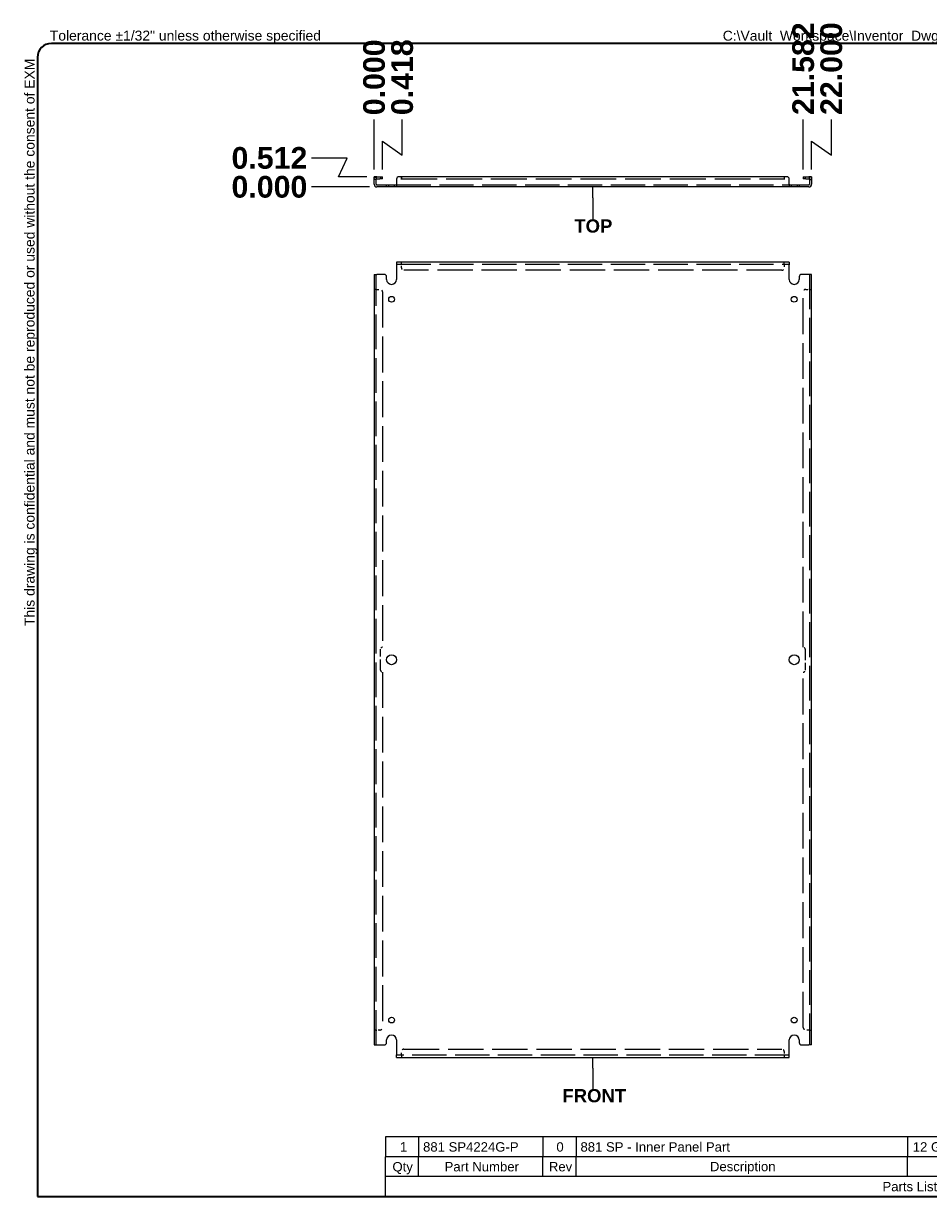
# Model space of a CAD drawing. Header units: inches. Extents: x 2.9 to 93.9, y 2.3 to 61.3.
# Tile 1 of 2: x 2.9 to 48.4, y 2.3 to 61.3. Entities that reach past the tile are written whole.
import ezdxf

# ---------------------------------------------------------------- set-up
doc = ezdxf.new("R2010")
doc.units = ezdxf.units.IN
doc.header["$LTSCALE"] = 9.090909
doc.header["$MEASUREMENT"] = 0
doc.linetypes.add('DASHED_SPACE', pattern=[0.2067, 0.1654, -0.0413])
doc.layers.get('0').update_dxf_attribs({"lineweight": 25})
for name, color, linetype, lineweight in [('Dimensions(ANSI)', 7, 'Continuous', 25), ('Hidden Edges(ANSI)', 7, 'DASHED_SPACE', 25), ('Sketch Geometry(ANSI)', 7, 'Continuous', 25), ('Symbols(ANSI)', 7, 'Continuous', 25), ('Visible Edges(ANSI)', 7, 'Continuous', 25)]:
    doc.layers.add(name, color=color, linetype=linetype, lineweight=lineweight)
doc.styles.add('Current-ANSI', font='arial.ttf')
doc.styles.add('Dimension-ANSI', font='arialbd.ttf')
doc.styles.add('Part List-ANSI', font='arial.ttf')
doc.dimstyles.new('INCH-ANSI', dxfattribs={"dimscale": 9.090909, "dimtxt": 0.12, "dimasz": 0.098425, "dimexe": 0.04, "dimexo": 0.04, "dimgap": 0.031496, "dimtad": 0, "dimtih": 1, "dimtoh": 1, "dimdec": 3, "dimrnd": 1e-08, "dimzin": 0, "dimdsep": 46, "dimtxsty": 'Dimension-ANSI', "dimcen": 0.09, "dimdle": 0.312, "dimclrd": 179, "dimclre": 179, "dimclrt": 7, "dimadec": 1, "dimazin": 0, "dimtfac": 1, "dimtdec": 3, "dimtofl": 0, "dimtmove": 0, "dimatfit": 3, "dimfxl": 1, "dimtolj": 1, "dimtzin": 4, "dimlwd": 25, "dimlwe": 25, "dimarcsym": 0})
doc.dimstyles.new('INCH-ANSI-VERTICAL', dxfattribs={"dimscale": 9.090909, "dimtxt": 0.12, "dimasz": 0.098425, "dimexe": 0.04, "dimexo": 0.04, "dimgap": 0.031496, "dimtad": 0, "dimtih": 1, "dimtoh": 1, "dimdec": 3, "dimrnd": 1e-08, "dimzin": 0, "dimdsep": 46, "dimtxsty": 'Dimension-ANSI', "dimcen": 0.09, "dimdle": 0.312, "dimclrd": 179, "dimclre": 179, "dimclrt": 7, "dimadec": 1, "dimazin": 0, "dimtfac": 1, "dimtdec": 3, "dimtofl": 0, "dimtmove": 0, "dimatfit": 3, "dimfxl": 1, "dimtolj": 1, "dimtzin": 4, "dimlwd": 25, "dimlwe": 25, "dimarcsym": 0})

# ---------------------------------------------------------------- blocks, each defined once
blk = doc.blocks.new('Parts List')
at = {"layer": 'Symbols(ANSI)'}
for p, q in [((13.023, 0.795), (3.548, 0.795)), ((3.548, 0.795), (3.548, 0.615)), ((3.848, 0.795), (3.848, 0.615)), ((4.973, 0.795), (4.973, 0.615)), ((5.273, 0.795), (5.273, 0.615)), ((8.273, 0.795), (8.273, 0.615)), ((10.023, 0.795), (10.023, 0.615)), ((11.523, 0.795), (11.523, 0.615)), ((13.023, 0.795), (13.023, 0.615)), ((13.023, 0.615), (3.548, 0.615)), ((3.548, 0.435), (3.548, 0.615)), ((3.848, 0.435), (3.848, 0.615)), ((4.973, 0.435), (4.973, 0.615)), ((5.273, 0.435), (5.273, 0.615)), ((8.273, 0.435), (8.273, 0.615)), ((10.023, 0.435), (10.023, 0.615)), ((11.523, 0.435), (11.523, 0.615)), ((13.023, 0.435), (13.023, 0.615)), ((3.548, 0.255), (3.548, 0.435)), ((13.023, 0.435), (3.548, 0.435)), ((13.023, 0.255), (13.023, 0.435)), ((13.023, 0.255), (3.548, 0.255))]:
    blk.add_line(p, q, dxfattribs=at)
at = {"layer": 'Symbols(ANSI)', "char_height": 0.085, "attachment_point": 7, "line_spacing_factor": 0.25, "style": 'Part List-ANSI'}
for s, insert in [('1', (3.678, 0.662)), ('881 SP4224G-P', (3.888, 0.66)), ('0', (5.095, 0.66)), ('881 SP - Inner Panel Part', (5.313, 0.66)), ('12 Ga Galvanized', (8.321, 0.66)), ('Unpainted', (10.068, 0.638)), ('Galvanized', (11.565, 0.66)), ('Qty', (3.611, 0.456)), ('Part Number', (4.083, 0.481)), ('Rev', (5.027, 0.481)), ('Description', (6.485, 0.458)), ('Material', (8.946, 0.481)), ('Color', (10.637, 0.48)), ('Finish', (12.125, 0.481)), ('Parts List', (8.047, 0.301))]:
    blk.add_mtext(s, dxfattribs=dict(at, insert=insert))
blk = doc.blocks.new('Datum Identifier1')
at = {"layer": 'Symbols(ANSI)', "color": 7, "linetype": 'Continuous', "lineweight": 25}
for p, q in [((5.425, 1.416), (5.425, 1.514)), ((5.425, 1.416), (5.425, 1.414)), ((5.425, 1.414), (5.425, 1.23))]:
    blk.add_line(p, q, dxfattribs=at)
at = {"layer": 'Symbols(ANSI)', "color": 7, "insert": (5.149, 1.106), "char_height": 0.12, "attachment_point": 7, "line_spacing_factor": 0.25, "style": 'Dimension-ANSI'}
blk.add_mtext('FRONT', dxfattribs=at)
blk = doc.blocks.new('Datum Identifier2')
at = {"layer": 'Symbols(ANSI)', "color": 7, "linetype": 'Continuous', "lineweight": 25}
for p, q in [((5.425, 9.295), (5.425, 9.394)), ((5.425, 9.295), (5.425, 9.287)), ((5.425, 9.287), (5.425, 9.103))]:
    blk.add_line(p, q, dxfattribs=at)
at = {"layer": 'Symbols(ANSI)', "color": 7, "insert": (5.257, 8.979), "char_height": 0.12, "attachment_point": 7, "line_spacing_factor": 0.25, "style": 'Dimension-ANSI'}
blk.add_mtext('TOP', dxfattribs=at)
blk = doc.blocks.new('*D12')
at = {"layer": 'Defpoints', "color": 0, "linetype": 'Continuous', "transparency": 16777216}
for p in [(20.547, 56.478), (20.547, 53.6), (20.547, 53.6)]:
    blk.add_point(p, dxfattribs=at)
at = {"layer": 'Dimensions(ANSI)', "color": 179, "linetype": 'Continuous', "lineweight": 25, "transparency": 16777216}
blk.add_line((20.547, 53.964), (20.547, 56.478), dxfattribs=at)
at = {"layer": 'Dimensions(ANSI)', "color": 7, "linetype": 'Continuous', "lineweight": 25, "transparency": 16777216, "insert": (20.547, 58.602), "char_height": 1.0909, "attachment_point": 5, "rotation": 90, "style": 'Dimension-ANSI'}
blk.add_mtext('\\A1;0.000', dxfattribs=at)
blk = doc.blocks.new('*D13')
at = {"layer": 'Defpoints', "color": 0, "linetype": 'Continuous', "transparency": 16777216}
for p in [(21.96, 56.478), (20.547, 53.6), (20.965, 53.6)]:
    blk.add_point(p, dxfattribs=at)
at = {"layer": 'Dimensions(ANSI)', "color": 179, "linetype": 'Continuous', "lineweight": 25, "transparency": 16777216}
for p, q in [((21.96, 54.689), (21.96, 56.478)), ((20.965, 53.964), (20.965, 55.39)), ((20.965, 55.39), (21.96, 54.689))]:
    blk.add_line(p, q, dxfattribs=at)
at = {"layer": 'Dimensions(ANSI)', "color": 7, "linetype": 'Continuous', "lineweight": 25, "transparency": 16777216, "insert": (21.96, 58.605), "char_height": 1.0909, "attachment_point": 5, "rotation": 90, "style": 'Dimension-ANSI'}
blk.add_mtext('\\A1;0.418', dxfattribs=at)
blk = doc.blocks.new('*D14')
at = {"layer": 'Defpoints', "color": 0, "linetype": 'Continuous', "transparency": 16777216}
for p in [(42.129, 56.478), (20.547, 53.6), (42.129, 53.6)]:
    blk.add_point(p, dxfattribs=at)
at = {"layer": 'Dimensions(ANSI)', "color": 179, "linetype": 'Continuous', "lineweight": 25, "transparency": 16777216}
blk.add_line((42.129, 53.964), (42.129, 56.478), dxfattribs=at)
at = {"layer": 'Dimensions(ANSI)', "color": 7, "linetype": 'Continuous', "lineweight": 25, "transparency": 16777216, "insert": (42.129, 59.038), "char_height": 1.0909, "attachment_point": 5, "rotation": 90, "style": 'Dimension-ANSI'}
blk.add_mtext('\\A1;21.582', dxfattribs=at)
blk = doc.blocks.new('*D15')
at = {"layer": 'Defpoints', "color": 0, "linetype": 'Continuous', "transparency": 16777216}
for p in [(43.543, 56.478), (20.547, 53.6), (42.547, 53.6)]:
    blk.add_point(p, dxfattribs=at)
at = {"layer": 'Dimensions(ANSI)', "color": 179, "linetype": 'Continuous', "lineweight": 25, "transparency": 16777216}
for p, q in [((43.543, 54.689), (43.543, 56.478)), ((42.547, 53.964), (42.547, 55.39)), ((42.547, 55.39), (43.543, 54.689))]:
    blk.add_line(p, q, dxfattribs=at)
at = {"layer": 'Dimensions(ANSI)', "color": 7, "linetype": 'Continuous', "lineweight": 25, "transparency": 16777216, "insert": (43.543, 59.039), "char_height": 1.0909, "attachment_point": 5, "rotation": 90, "style": 'Dimension-ANSI'}
blk.add_mtext('\\A1;22.000', dxfattribs=at)
blk = doc.blocks.new('*D20')
at = {"layer": 'Defpoints', "color": 0, "linetype": 'Continuous', "transparency": 16777216}
for p in [(17.403, 53.088), (20.683, 53.088), (20.683, 53.088)]:
    blk.add_point(p, dxfattribs=at)
at = {"layer": 'Dimensions(ANSI)', "color": 179, "linetype": 'Continuous', "lineweight": 25, "transparency": 16777216}
blk.add_line((20.319, 53.088), (17.403, 53.088), dxfattribs=at)
at = {"layer": 'Dimensions(ANSI)', "color": 7, "linetype": 'Continuous', "lineweight": 25, "transparency": 16777216, "insert": (15.279, 53.088), "char_height": 1.0909, "attachment_point": 5, "style": 'Dimension-ANSI'}
blk.add_mtext('\\A1;0.000', dxfattribs=at)
blk = doc.blocks.new('*D21')
at = {"layer": 'Defpoints', "color": 0, "linetype": 'Continuous', "transparency": 16777216}
for p in [(17.403, 54.543), (20.547, 53.6), (20.683, 53.088)]:
    blk.add_point(p, dxfattribs=at)
at = {"layer": 'Dimensions(ANSI)', "color": 179, "linetype": 'Continuous', "lineweight": 25, "transparency": 16777216}
for p, q in [((19.192, 54.543), (17.403, 54.543)), ((18.758, 53.6), (19.192, 54.543)), ((20.183, 53.6), (18.758, 53.6))]:
    blk.add_line(p, q, dxfattribs=at)
at = {"layer": 'Dimensions(ANSI)', "color": 7, "linetype": 'Continuous', "lineweight": 25, "transparency": 16777216, "insert": (15.28, 54.543), "char_height": 1.0909, "attachment_point": 5, "style": 'Dimension-ANSI'}
blk.add_mtext('\\A1;0.512', dxfattribs=at)
blk = doc.blocks.new('Borders EXM - B (Inch)')
at = {"layer": 'Sketch Geometry(ANSI)', "linetype": 'Continuous', "lineweight": 35}
for p, q in [((16.398, 10.692), (0.523, 10.692)), ((0.398, 10.567), (0.398, 0.255)), ((16.523, 0.38), (16.523, 10.567)), ((0.398, 0.255), (16.398, 0.255))]:
    blk.add_line(p, q, dxfattribs=at)
for centre, start, end in [((0.523, 10.567), 90, 180), ((16.398, 10.567), 0, 90), ((16.398, 0.38), 270, 0)]:
    blk.add_arc(centre, 0.125, start, end, dxfattribs=at)
at = {"layer": 'Symbols(ANSI)', "color": 7, "char_height": 0.09, "attachment_point": 7, "style": 'Current-ANSI'}
for s, insert in [('Tolerance ±1/32" unless otherwise specified', (0.509, 10.692)), ('Tolérance ±1/32" sauf spécification contraire', (13.93, 10.691))]:
    blk.add_mtext(s, dxfattribs=dict(at, insert=insert))
for s, insert, rotation in [('This drawing is confidential and must not be reproduced or used without the consent of EXM', (0.398, 5.419), 90), ('Ce dessin est confidentiel et ne doit pas être reproduit ou utilisé sans le consentement de EXM', (16.522, 10.576), 270)]:
    blk.add_mtext(s, dxfattribs=dict(at, insert=insert, rotation=rotation))
at = {"layer": 'Symbols(ANSI)', "color": 7, "style": 'Current-ANSI'}
blk.add_attdef('FILENAME_AND_PATH_001', (6.601, 10.718), '', height=0.09, dxfattribs=at)

msp = doc.modelspace()

# ---------------------------------------------------------------- linework, layer by layer
at = {"layer": 'Hidden Edges(ANSI)', "ltscale": 0.035899}
for p, q in [((20.6521, 53.464), (20.5471, 53.464)), ((20.8716, 53.6002), (20.8716, 53.4952)), ((21.2771, 53.0882), (21.2771, 53.1932)), ((21.5671, 53.0882), (21.5671, 53.1932)), ((41.5271, 53.1932), (41.5271, 53.0882)), ((41.8171, 53.1932), (41.8171, 53.0882)), ((42.2226, 53.6002), (42.2226, 53.4952)), ((42.4421, 53.464), (42.5471, 53.464)), ((21.9219, 49.2079), (21.9219, 49.3129)), ((21.9221, 49.2079), (21.9221, 49.3129)), ((41.1721, 49.2079), (41.1721, 49.3129)), ((41.1723, 49.2079), (41.1723, 49.3129)), ((20.6521, 47.9381), (20.5471, 47.9381)), ((20.6521, 47.9379), (20.5471, 47.9379)), ((42.4421, 47.9381), (42.5471, 47.9381)), ((42.4421, 47.9379), (42.5471, 47.9379)), ((20.6521, 10.6879), (20.5471, 10.6879)), ((20.6521, 10.6877), (20.5471, 10.6877)), ((42.4421, 10.6879), (42.5471, 10.6879)), ((42.4421, 10.6877), (42.5471, 10.6877)), ((21.9219, 9.4179), (21.9219, 9.3129)), ((21.9221, 9.4179), (21.9221, 9.3129)), ((41.1721, 9.4179), (41.1721, 9.3129)), ((41.1723, 9.4179), (41.1723, 9.3129))]:
    msp.add_line(p, q, dxfattribs=at)
at = {"layer": 'Hidden Edges(ANSI)', "ltscale": 1.146589}
for p, q in [((21.6721, 53.1932), (41.4221, 53.1932)), ((21.6721, 49.2079), (41.4221, 49.2079)), ((41.4221, 9.4179), (21.6721, 9.4179))]:
    msp.add_line(p, q, dxfattribs=at)
at = {"layer": 'Hidden Edges(ANSI)', "ltscale": 1.197388}
for p, q in [((21.9221, 53.4952), (41.1721, 53.4952)), ((20.9651, 47.8129), (20.9651, 29.9379)), ((42.1291, 29.9379), (42.1291, 47.8129)), ((20.9651, 28.6879), (20.9651, 10.8129)), ((42.1291, 10.8129), (42.1291, 28.6879))]:
    msp.add_line(p, q, dxfattribs=at)
at = {"layer": 'Hidden Edges(ANSI)', "ltscale": 0.016595}
for p, q in [((21.9221, 49.2079), (21.9221, 49.1769)), ((41.1721, 49.2079), (41.1721, 49.1769)), ((20.6521, 47.9379), (20.6831, 47.9379)), ((42.4421, 47.9379), (42.4111, 47.9379)), ((20.6521, 10.6879), (20.6831, 10.6879)), ((42.4421, 10.6879), (42.4111, 10.6879)), ((21.9221, 9.4179), (21.9221, 9.4489)), ((41.1721, 9.4179), (41.1721, 9.4489))]:
    msp.add_line(p, q, dxfattribs=at)
at = {"layer": 'Hidden Edges(ANSI)', "ltscale": 0.053727}
for p, q in [((21.9221, 49.0199), (21.9221, 49.1769)), ((41.1721, 49.1769), (41.1721, 49.0199)), ((20.6831, 47.9379), (20.8401, 47.9379)), ((42.2541, 47.9379), (42.4111, 47.9379)), ((20.8401, 10.6879), (20.6831, 10.6879)), ((42.4111, 10.6879), (42.2541, 10.6879)), ((21.9221, 9.4489), (21.9221, 9.6059)), ((41.1721, 9.6059), (41.1721, 9.4489))]:
    msp.add_line(p, q, dxfattribs=at)
at = {"layer": 'Hidden Edges(ANSI)', "ltscale": 1.163605}
for p, q in [((20.6521, 9.9379), (20.6521, 48.6879)), ((42.4421, 48.6879), (42.4421, 9.9379))]:
    msp.add_line(p, q, dxfattribs=at)
at = {"layer": 'Hidden Edges(ANSI)', "ltscale": 1.181837}
for p, q in [((41.0471, 48.8949), (22.0471, 48.8949)), ((22.0471, 9.7309), (41.0471, 9.7309))]:
    msp.add_line(p, q, dxfattribs=at)
at = {"layer": 'Hidden Edges(ANSI)', "ltscale": 0.364345}
for p, q in [((20.8716, 28.7814), (20.8716, 29.8444)), ((42.2226, 29.8444), (42.2226, 28.7814))]:
    msp.add_line(p, q, dxfattribs=at)
at = {"layer": 'Hidden Edges(ANSI)', "ltscale": 0.062419}
for centre, start, end in [((20.6831, 53.4642), 103.17589, 180), ((42.4111, 53.4642), 0, 76.82411)]:
    msp.add_arc(centre, 0.136, start, end, dxfattribs=at)
at = {"layer": 'Hidden Edges(ANSI)', "ltscale": 0.067218}
for centre, start, end in [((22.0471, 49.0199), 180, 270), ((41.0471, 49.0199), 270, 0), ((20.8401, 47.8129), 0, 90), ((42.2541, 47.8129), 90, 180), ((20.8401, 10.8129), 270, 0), ((42.2541, 10.8129), 180, 270), ((22.0471, 9.6059), 90, 180), ((41.0471, 9.6059), 0, 90)]:
    msp.add_arc(centre, 0.125, start, end, dxfattribs=at)
at = {"layer": 'Hidden Edges(ANSI)', "ltscale": 0.050254}
for centre, start, end in [((20.9651, 29.8444), 90, 180), ((42.1291, 29.8444), 0, 90), ((20.9651, 28.7814), 180, 270), ((42.1291, 28.7814), 270, 0)]:
    msp.add_arc(centre, 0.0935, start, end, dxfattribs=at)
at = {"layer": 'Visible Edges(ANSI)'}
for p, q in [((20.5471, 53.4752), (20.5471, 53.6002)), ((20.6521, 53.6002), (20.5471, 53.6002)), ((20.5471, 53.2242), (20.5471, 53.4752)), ((20.6521, 53.6002), (20.6521, 53.4752)), ((20.6521, 53.2242), (20.6521, 53.4752)), ((20.6831, 53.6002), (20.8401, 53.6002)), ((20.6831, 53.4952), (20.8401, 53.4952)), ((20.6831, 53.1932), (21.0471, 53.1932)), ((20.8401, 53.6002), (20.9651, 53.6002)), ((20.9651, 53.4952), (20.8401, 53.4952)), ((20.9651, 53.4952), (20.9651, 53.6002)), ((21.0471, 53.1932), (21.1721, 53.1932)), ((21.1721, 53.0882), (21.1721, 53.1932)), ((21.1721, 53.1932), (21.6721, 53.1932)), ((21.6721, 53.4752), (21.6721, 53.2242)), ((21.6721, 53.2242), (21.6721, 53.0882)), ((21.9219, 53.6002), (21.7971, 53.6002)), ((21.9219, 53.464), (21.9219, 53.6002)), ((21.9221, 53.464), (21.9219, 53.464)), ((41.1721, 53.6002), (21.9221, 53.6002)), ((21.9221, 53.6002), (21.9221, 53.4642)), ((21.9221, 53.4642), (21.9221, 53.464)), ((41.1721, 53.6002), (41.1721, 53.4642)), ((41.1721, 53.464), (41.1721, 53.4642)), ((41.1723, 53.464), (41.1721, 53.464)), ((41.2971, 53.6002), (41.1723, 53.6002)), ((41.1723, 53.6002), (41.1723, 53.464)), ((41.4221, 53.2242), (41.4221, 53.4752)), ((41.4221, 53.2242), (41.4221, 53.0882)), ((41.4221, 53.1932), (41.9221, 53.1932)), ((41.9221, 53.1932), (42.0471, 53.1932)), ((41.9221, 53.1932), (41.9221, 53.0882)), ((42.0471, 53.1932), (42.4111, 53.1932)), ((42.1291, 53.6002), (42.2541, 53.6002)), ((42.1291, 53.6002), (42.1291, 53.4952)), ((42.2541, 53.4952), (42.1291, 53.4952)), ((42.2541, 53.6002), (42.4111, 53.6002)), ((42.2541, 53.4952), (42.4111, 53.4952)), ((42.4421, 53.4752), (42.4421, 53.6002)), ((42.5471, 53.6002), (42.4421, 53.6002)), ((42.4421, 53.4752), (42.4421, 53.2242)), ((42.5471, 53.6002), (42.5471, 53.4752)), ((42.5471, 53.4752), (42.5471, 53.2242)), ((21.0471, 53.0882), (20.6831, 53.0882)), ((21.1721, 53.0882), (21.0471, 53.0882)), ((21.6721, 53.0882), (21.1721, 53.0882)), ((41.4221, 53.0882), (21.6721, 53.0882)), ((41.9221, 53.0882), (41.4221, 53.0882)), ((42.0471, 53.0882), (41.9221, 53.0882)), ((42.4111, 53.0882), (42.0471, 53.0882)), ((41.4221, 49.3129), (21.6721, 49.3129)), ((21.6721, 49.3129), (21.6721, 49.1769)), ((21.6721, 49.1769), (21.6721, 48.4379)), ((41.4221, 49.3129), (41.4221, 49.1769)), ((41.4221, 48.4379), (41.4221, 49.1769)), ((20.5471, 48.6879), (20.6831, 48.6879)), ((20.5471, 48.6879), (20.5471, 9.9379)), ((21.0471, 48.6879), (20.6831, 48.6879)), ((21.1721, 48.4379), (21.1721, 48.5629)), ((41.9221, 48.5629), (41.9221, 48.4379)), ((42.4111, 48.6879), (42.0471, 48.6879)), ((42.5471, 48.6879), (42.4111, 48.6879)), ((42.5471, 9.9379), (42.5471, 48.6879)), ((21.1721, 10.0629), (21.1721, 10.1879)), ((21.6721, 10.1879), (21.6721, 9.4489)), ((41.4221, 9.4489), (41.4221, 10.1879)), ((41.9221, 10.1879), (41.9221, 10.0629)), ((20.5471, 9.9379), (20.6831, 9.9379)), ((20.6831, 9.9379), (21.0471, 9.9379)), ((21.6721, 9.3129), (21.6721, 9.4489)), ((41.4221, 9.3129), (41.4221, 9.4489)), ((42.0471, 9.9379), (42.4111, 9.9379)), ((42.5471, 9.9379), (42.4111, 9.9379)), ((21.6721, 9.3129), (41.4221, 9.3129))]:
    msp.add_line(p, q, dxfattribs=at)
for centre, radius in [((21.4221, 47.4379), 0.145), ((41.6721, 47.4379), 0.145), ((21.4221, 29.3129), 0.25), ((41.6721, 29.3129), 0.25), ((21.4221, 11.1879), 0.145), ((41.6721, 11.1879), 0.145)]:
    msp.add_circle(centre, radius, dxfattribs=at)
for centre, radius, start, end in [((20.6831, 53.2242), 0.136, 180, 270), ((20.6831, 53.4642), 0.136, 90, 103.17589), ((20.6831, 53.4642), 0.031, 90, 180), ((20.6831, 53.2242), 0.031, 180, 270), ((21.7971, 53.4752), 0.125, 90, 180), ((41.2971, 53.4752), 0.125, 0, 90), ((42.4111, 53.4642), 0.136, 76.82411, 90), ((42.4111, 53.4642), 0.031, 0, 90), ((42.4111, 53.2242), 0.136, 270, 0), ((42.4111, 53.2242), 0.031, 270, 0), ((21.0471, 48.5629), 0.125, 0, 90), ((21.4221, 48.4379), 0.25, 180, 0), ((41.6721, 48.4379), 0.25, 180, 0), ((42.0471, 48.5629), 0.125, 90, 180), ((21.0471, 10.0629), 0.125, 270, 0), ((21.4221, 10.1879), 0.25, 0, 180), ((41.6721, 10.1879), 0.25, 0, 180), ((42.0471, 10.0629), 0.125, 180, 270)]:
    msp.add_arc(centre, radius, start, end, dxfattribs=at)

# ---------------------------------------------------------------- block references
at = {"xscale": 5.55555940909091, "yscale": 5.55555940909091, "zscale": 5.55555940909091}
msp.add_blockref('Borders EXM - B (Inch)', (1.4066, 0.8999), dxfattribs=at).add_auto_attribs({'FILENAME_AND_PATH_001': 'C:\\Vault_Workspace\\Inventor_Dwg\\Inv-8\\881SP\\881SP4224G.idw'})
at = {"layer": 'Symbols(ANSI)', "xscale": 5.55555940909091, "yscale": 5.55555940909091, "zscale": 5.55555940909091}
for name in ['Datum Identifier2', 'Datum Identifier1', 'Parts List']:
    msp.add_blockref(name, (1.4066, 0.8999), dxfattribs=at)

# ---------------------------------------------------------------- dimensions: what is measured, and where the dimension line sits
at = {"layer": 'Dimensions(ANSI)', "color": 179, "linetype": 'Continuous', "lineweight": 25, "true_color": 0x262658}
for feature_location, offset, dtype, origin, dimstyle, picture, middle in [((42.5471, 53.6002), (0.9955, 2.8781), 1, (20.5471, 53.6002), 'INCH-ANSI-VERTICAL', '*D15', (43.5426, 59.0387)), ((42.1291, 53.6002), (0, 2.8781), 1, (20.5471, 53.6002), 'INCH-ANSI-VERTICAL', '*D14', (42.1291, 59.038)), ((20.5471033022, 53.600175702), (0, 2.8781210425), 1, (20.5471033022, 53.600175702), 'INCH-ANSI-VERTICAL', '*D12', (20.5471033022, 58.6019060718)), ((20.9651, 53.6002), (0.9952, 2.8781), 1, (20.5471, 53.6002), 'INCH-ANSI-VERTICAL', '*D13', (21.9603, 58.6053)), ((20.5471, 53.6002), (-3.1446, 0.9427), 0, (20.6831, 53.0882), 'INCH-ANSI', '*D21', (15.2797, 54.5429)), ((20.6831033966, 53.0881753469), (-3.2805707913, 0), 0, (20.6831033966, 53.0881753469), 'INCH-ANSI', '*D20', (15.278923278, 53.0881753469))]:
    dim = msp.add_ordinate_dim(feature_location=feature_location, offset=offset, dtype=dtype, origin=origin, dimstyle=dimstyle, override={"dimgap": 0.031496, "dimtad": 0, "dimdec": 3, "dimlfac": 1, "dimtol": 0, "dimlim": 0, "dimtp": 0, "dimtm": 0, "dimtdec": 3}, dxfattribs=at)
    dim.commit()
    dim.dimension.update_dxf_attribs({"geometry": picture, "text_midpoint": middle})

doc.saveas('drawing.dxf')
